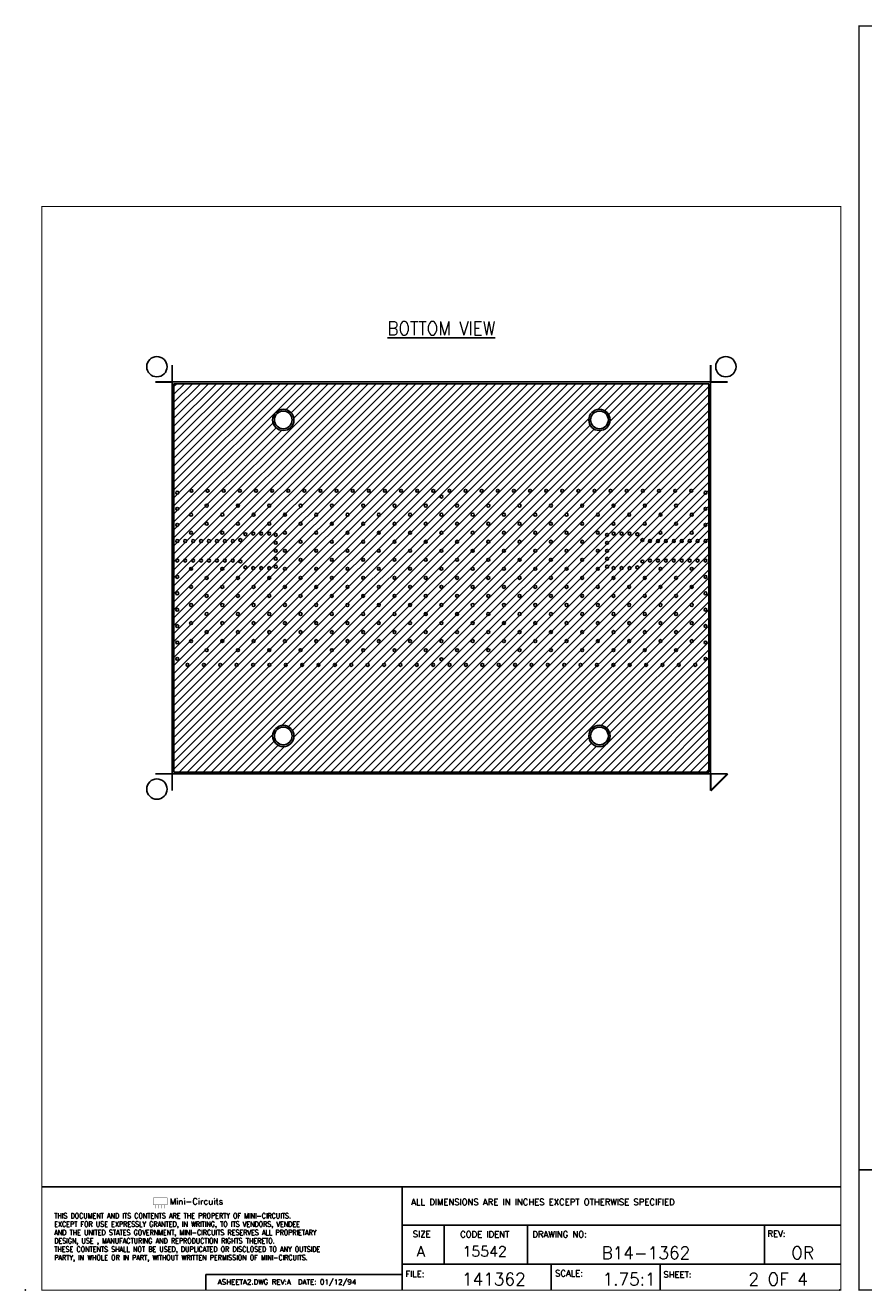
# Model space of a CAD drawing. Header units: inches. Extents: x -0.8 to 18.4, y -2.9 to 4.1.
# Tile 255 of 256: x 3.7 to 8.4, y -2.9 to 4.1. Entities that reach past the tile are written whole.
import ezdxf
from ezdxf.enums import TextEntityAlignment as Align

# ---------------------------------------------------------------- set-up
doc = ezdxf.new("R2010")
doc.units = ezdxf.units.IN
doc.header["$LTSCALE"] = 0.2
doc.header["$MEASUREMENT"] = 0
doc.header["$PDSIZE"] = -1
for name, color, linetype in [('BTM-COP', 4, 'Continuous'), ('CORNER', 7, 'Continuous'), ('NPTH', 5, 'Continuous'), ('PCB-FRAME', 132, 'Continuous'), ('PTH', 6, 'Continuous'), ('TEXT', 7, 'Continuous'), ('TITLE-BLOCK', 7, 'Continuous')]:
    doc.layers.add(name, color=color, linetype=linetype)
doc.layers.add('BTM-COPH', color=4, linetype='Continuous', lineweight=15)
doc.styles.add('ROMAND', font='romand.shx', dxfattribs={"width": 0.9})
doc.styles.add('ROMANT', font='ROMANT.shx')

# ---------------------------------------------------------------- blocks, each defined once
blk = doc.blocks.new('ASHEET2')
at = {"const_width": 0.003}
blk.add_lwpolyline([(1.241, 0.894), (1.241, 0.827), (1.374, 0.827), (1.374, 0.894)], close=True, dxfattribs=at)
for points in [[(1.262, 0.827), (1.262, 0.792)], [(1.292, 0.827), (1.292, 0.792)], [(1.322, 0.827), (1.322, 0.792)], [(1.352, 0.827), (1.352, 0.792)]]:
    blk.add_lwpolyline(points, dxfattribs=at)
at = {"layer": 'TITLE-BLOCK'}
for p, q in [((0.16, 1), (7.9, 1)), ((3.65, 0), (3.65, 1)), ((3.65, 0.63), (7.9, 0.63)), ((4.058, 0.63), (4.058, 0.25)), ((4.865, 0.63), (4.865, 0.25)), ((7.158, 0.63), (7.158, 0.25)), ((7.9, 0.25), (3.65, 0.25)), ((5.094, 0), (5.094, 0.25)), ((6.15, 0), (6.15, 0.25)), ((1.75, 0.151), (3.65, 0.151)), ((1.75, 0), (1.75, 0.151))]:
    blk.add_line(p, q, dxfattribs=at)
at = {"layer": 'TITLE-BLOCK', "const_width": 0.01}
blk.add_lwpolyline([(0.16, 0), (0.16, 10.5), (7.9, 10.5), (7.9, 0)], close=True, dxfattribs=at)
at = {"layer": 'TITLE-BLOCK'}
blk.add_point((0, 0), dxfattribs=at)
at = {"style": 'ROMAND'}
blk.add_text('Mini-Circuits', height=0.06, dxfattribs=at).set_placement((1.399, 0.829))
at = {"style": 'ROMAND', "width": 0.9}
for s, p in [('THIS DOCUMENT AND ITS CONTENTS ARE THE PROPERTY OF MINI-CIRCUITS.', (0.28, 0.695)), ('EXCEPT FOR USE EXPRESSLY GRANTED, IN WRITING, TO ITS VENDORS, VENDEE', (0.28, 0.614)), ('AND THE UNITED STATES GOVERNMENT, MINI-CIRCUITS RESERVES ALL PROPRIETARY', (0.28, 0.533)), ('THESE CONTENTS SHALL NOT BE USED, DUPLICATED OR DISCLOSED TO ANY OUTSIDE', (0.28, 0.371)), ('DESIGN, USE , MANUFACTURING AND REPRODUCTION RIGHTS THERETO.', (0.28, 0.452)), ('PARTY, IN WHOLE OR IN PART, WITHOUT WRITTEN PERMISSION OF MINI-CIRCUITS.', (0.28, 0.29))]:
    blk.add_text(s, height=0.05, dxfattribs=at).set_placement(p)
at = {"layer": 'TITLE-BLOCK'}
for s, height, style, p in [('ALL DIMENSIONS ARE IN INCHES EXCEPT OTHERWISE SPECIFIED', 0.06, 'ROMAND', (3.738, 0.823)), ('SIZE', 0.06, 'ROMAND', (3.753, 0.513)), ('CODE IDENT', 0.06, 'ROMAND', (4.212, 0.51)), ('DRAWING NO:', 0.06, 'ROMAND', (4.911, 0.51)), ('REV:', 0.06, 'ROMAND', (7.188, 0.516)), ('A', 0.1, 'ROMANT', (3.792, 0.325)), ('15542', 0.1, 'ROMANT', (4.235, 0.325)), ('ASHEETA2.DWG REV:A  DATE: 01/12/94', 0.05, 'ROMAND', (1.864, 0.054)), ('FILE:', 0.06, 'ROMAND', (3.681, 0.127)), ('SCALE:', 0.06, 'ROMAND', (5.131, 0.133)), ('SHEET:', 0.06, 'ROMAND', (6.18, 0.121))]:
    blk.add_text(s, height=height, dxfattribs=dict(at, style=style)).set_placement(p)
at = {"layer": 'TITLE-BLOCK', "style": 'ROMANT'}
for tag, p in [('DRAWING_NUMBER', (6.011, 0.361)), ('CURRENT_REVISION', (7.529, 0.361))]:
    blk.add_attdef(tag, text='', height=0.12, dxfattribs=at).set_placement(p, align=Align.MIDDLE)
for tag, p in [('DRAWING_FILE_NAME', (4.538, 0.046)), ('SCALE', (5.848, 0.046)), ('SHEET_NUMBER', (7.292, 0.046))]:
    blk.add_attdef(tag, text='', height=0.12, dxfattribs=at).set_placement(p, align=Align.CENTER)

msp = doc.modelspace()

# ---------------------------------------------------------------- hatches: boundary and pattern name
at = {"layer": 'BTM-COPH'}
h = msp.add_hatch(dxfattribs=at)
h.set_pattern_fill('ANSI31,_O', color=256, scale=0.25)
h.set_pattern_definition([(45, (0, 0), (-0.02209709, 0.02209709), [])])
h.paths.add_polyline_path([(4.53286, 2.16), (4.53286, 0.01), (7.49286, 0.01), (7.49286, 2.16)])
h.paths.add_polyline_path([(5.07886, 1.96, -1), (5.19686, 1.96, -1)], flags=16)
h.paths.add_polyline_path([(5.08886, 1.96, -1), (5.18686, 1.96, -1)], flags=0)
h.paths.add_polyline_path([(6.94686, 1.96, -1), (6.82886, 1.96, -1)], flags=16)
h.paths.add_polyline_path([(6.93686, 1.96, -1), (6.83886, 1.96, -1)], flags=0)
h.paths.add_polyline_path([(5.19686, 0.21, -1), (5.07886, 0.21, -1)], flags=16)
h.paths.add_polyline_path([(5.18686, 0.21, -1), (5.08886, 0.21, -1)], flags=0)
h.paths.add_polyline_path([(6.94686, 0.21, -1), (6.82886, 0.21, -1)], flags=16)
h.paths.add_polyline_path([(6.93686, 0.21, -1), (6.83886, 0.21, -1)], flags=0)

# ---------------------------------------------------------------- linework, layer by layer
at = {"layer": 'BTM-COP'}
msp.add_lwpolyline([(4.53286, 0.01), (7.49286, 0.01), (7.49286, 2.16), (4.53286, 2.16)], close=True, dxfattribs=at)
for centre in [(5.13786, 1.96), (6.88786, 1.96), (5.13786, 0.21), (6.88786, 0.21)]:
    msp.add_circle(centre, 0.059, dxfattribs=at)
at = {"layer": 'CORNER', "const_width": 0.01055}
for points in [[(4.52286, 2.17), (4.52286, 2.26375)], [(7.50286, 2.17), (7.50286, 2.26375)], [(4.42911, 2.17), (4.52286, 2.17)], [(7.59661, 2.17), (7.50286, 2.17)], [(4.42911, 0), (4.52286, 0)], [(4.52286, 0), (4.52286, -0.09375)], [(7.59661, 0), (7.50286, 0)], [(7.50286, 0), (7.50286, -0.09375)], [(7.59661, 0), (7.50286, -0.09375)]]:
    msp.add_lwpolyline(points, dxfattribs=at)
at = {"layer": 'CORNER'}
for centre in [(4.43848, 2.25437), (7.58723, 2.25437), (4.43848, -0.08437)]:
    msp.add_circle(centre, 0.05625, dxfattribs=at)
at = {"layer": 'NPTH'}
for centre in [(5.13786, 1.96), (6.88786, 1.96), (5.13786, 0.21), (6.88786, 0.21)]:
    msp.add_circle(centre, 0.049, dxfattribs=at)
at = {"layer": 'PCB-FRAME'}
msp.add_lwpolyline([(7.50286, 0), (4.52286, 0), (4.52286, 2.17), (7.50286, 2.17)], close=True, dxfattribs=at)
at = {"layer": 'PTH'}
for centre in [(4.55086, 1.5569), (4.62998, 1.567), (4.7192, 1.567), (4.80841, 1.567), (4.89763, 1.567), (4.98685, 1.567), (5.07607, 1.567), (5.16529, 1.567), (5.2545, 1.567), (5.34372, 1.567), (5.43294, 1.567), (5.52216, 1.567), (5.61138, 1.567), (5.70059, 1.567), (5.78981, 1.567), (5.87903, 1.567), (5.96825, 1.567), (6.01286, 1.535), (6.05747, 1.567), (6.14668, 1.567), (6.2359, 1.567), (6.32512, 1.567), (6.41434, 1.567), (6.50356, 1.567), (6.59277, 1.567), (6.68199, 1.567), (6.77121, 1.567), (6.86043, 1.567), (6.94965, 1.567), (7.03886, 1.567), (7.12808, 1.567), (7.2173, 1.567), (7.30652, 1.567), (7.39574, 1.567), (7.47486, 1.5569), (4.55086, 1.46769), (4.71382, 1.485), (4.88702, 1.485), (5.06023, 1.485), (5.23343, 1.485), (5.40664, 1.485), (5.57984, 1.485), (5.75305, 1.485), (5.92625, 1.485), (6.09946, 1.485), (6.27266, 1.485), (6.44587, 1.485), (6.61907, 1.485), (6.79228, 1.485), (6.96549, 1.485), (7.13869, 1.485), (7.3119, 1.485), (7.47486, 1.46769), (4.62722, 1.435), (4.80042, 1.435), (4.97363, 1.435), (5.14683, 1.435), (5.32004, 1.435), (5.49324, 1.435), (5.66645, 1.435), (5.83965, 1.435), (6.01286, 1.435), (6.18606, 1.435), (6.35927, 1.435), (6.53247, 1.435), (6.70568, 1.435), (6.87888, 1.435), (7.05209, 1.435), (7.22529, 1.435), (7.3985, 1.435), (4.55086, 1.37847), (4.62722, 1.335), (4.71382, 1.385), (4.80042, 1.335), (4.88702, 1.385), (4.9283, 1.3268), (4.97171, 1.3305), (5.01564, 1.3305), (5.05957, 1.3305), (5.06023, 1.385), (5.14683, 1.335), (5.23343, 1.385), (5.32004, 1.335), (5.40664, 1.385), (5.49324, 1.335), (5.57984, 1.385), (5.66645, 1.335), (5.75305, 1.385), (5.83965, 1.335), (5.92625, 1.385), (6.01286, 1.335), (6.09946, 1.385), (6.18606, 1.335), (6.27266, 1.385), (6.35927, 1.335), (6.44587, 1.385), (6.53247, 1.335), (6.61907, 1.385), (6.70568, 1.335), (6.79228, 1.385), (6.87888, 1.335), (6.96549, 1.385), (6.96615, 1.3305), (7.01007, 1.3305), (7.054, 1.3305), (7.09742, 1.3268), (7.13869, 1.385), (7.22529, 1.335), (7.3119, 1.385), (7.3985, 1.335), (7.47486, 1.37847), (4.55086, 1.28925), (4.59479, 1.28925), (4.63872, 1.28925), (4.68265, 1.28925), (4.72657, 1.28925), (4.7705, 1.28925), (4.81443, 1.28925), (4.85836, 1.28925), (4.90007, 1.2944), (5.09586, 1.32286), (5.09586, 1.27893), (5.23343, 1.285), (5.40664, 1.285), (5.57984, 1.285), (5.75305, 1.285), (5.92625, 1.285), (6.09946, 1.285), (6.27266, 1.285), (6.44587, 1.285), (6.61907, 1.285), (6.79228, 1.285), (6.92986, 1.32286), (6.92986, 1.27893), (7.12564, 1.2944), (7.16735, 1.28925), (7.21128, 1.28925), (7.25521, 1.28925), (7.29914, 1.28925), (7.34307, 1.28925), (7.387, 1.28925), (7.43093, 1.28925), (7.47486, 1.28925), (5.09586, 1.235), (5.09586, 1.19107), (5.14683, 1.235), (5.23343, 1.185), (5.32004, 1.235), (5.40664, 1.185), (5.49324, 1.235), (5.57984, 1.185), (5.66645, 1.235), (5.75305, 1.185), (5.83965, 1.235), (5.92625, 1.185), (6.01286, 1.235), (6.09946, 1.185), (6.18606, 1.235), (6.27266, 1.185), (6.35927, 1.235), (6.44587, 1.185), (6.53247, 1.235), (6.61907, 1.185), (6.70568, 1.235), (6.79228, 1.185), (6.87888, 1.235), (6.92986, 1.235), (6.92986, 1.19107), (4.55086, 1.18075), (4.59479, 1.18075), (4.62722, 1.135), (4.63872, 1.18075), (4.68265, 1.18075), (4.72657, 1.18075), (4.7705, 1.18075), (4.80042, 1.135), (4.81443, 1.18075), (4.85836, 1.18075), (4.90007, 1.1756), (4.9283, 1.1432), (4.97171, 1.1395), (5.01564, 1.1395), (5.05957, 1.1395), (5.09586, 1.14714), (5.14683, 1.135), (5.32004, 1.135), (5.49324, 1.135), (5.66645, 1.135), (5.83965, 1.135), (6.01286, 1.135), (6.18606, 1.135), (6.35927, 1.135), (6.53247, 1.135), (6.70568, 1.135), (6.87888, 1.135), (6.92986, 1.14714), (6.96615, 1.1395), (7.01007, 1.1395), (7.054, 1.1395), (7.09742, 1.1432), (7.12564, 1.1756), (7.16735, 1.18075), (7.21128, 1.18075), (7.22529, 1.135), (7.25521, 1.18075), (7.29914, 1.18075), (7.34307, 1.18075), (7.387, 1.18075), (7.3985, 1.135), (7.43093, 1.18075), (7.47486, 1.18075), (4.55086, 1.09009), (4.71382, 1.085), (4.88702, 1.085), (5.06023, 1.085), (5.23343, 1.085), (5.40664, 1.085), (5.57984, 1.085), (5.75305, 1.085), (5.92625, 1.085), (6.09946, 1.085), (6.27266, 1.085), (6.44587, 1.085), (6.61907, 1.085), (6.79228, 1.085), (6.96549, 1.085), (7.13869, 1.085), (7.3119, 1.085), (7.47486, 1.09009), (4.55086, 0.99944), (4.62722, 1.035), (4.71382, 0.985), (4.80042, 1.035), (4.88702, 0.985), (4.97363, 1.035), (5.06023, 0.985), (5.14683, 1.035), (5.23343, 0.985), (5.32004, 1.035), (5.40664, 0.985), (5.49324, 1.035), (5.57984, 0.985), (5.66645, 1.035), (5.75305, 0.985), (5.83965, 1.035), (5.92625, 0.985), (6.01286, 1.035), (6.09946, 0.985), (6.18606, 1.035), (6.27266, 0.985), (6.35927, 1.035), (6.44587, 0.985), (6.53247, 1.035), (6.61907, 0.985), (6.70568, 1.035), (6.79228, 0.985), (6.87888, 1.035), (6.96549, 0.985), (7.05209, 1.035), (7.13869, 0.985), (7.22529, 1.035), (7.3119, 0.985), (7.3985, 1.035), (7.47486, 0.99944), (4.55086, 0.90878), (4.62722, 0.935), (4.80042, 0.935), (4.97363, 0.935), (5.14683, 0.935), (5.32004, 0.935), (5.49324, 0.935), (5.66645, 0.935), (5.83965, 0.935), (6.01286, 0.935), (6.18606, 0.935), (6.35927, 0.935), (6.53247, 0.935), (6.70568, 0.935), (6.87888, 0.935), (7.05209, 0.935), (7.22529, 0.935), (7.3985, 0.935), (7.47486, 0.90878), (4.62722, 0.835), (4.71382, 0.885), (4.80042, 0.835), (4.88702, 0.885), (4.97363, 0.835), (5.06023, 0.885), (5.14683, 0.835), (5.23343, 0.885), (5.32004, 0.835), (5.40664, 0.885), (5.49324, 0.835), (5.57984, 0.885), (5.66645, 0.835), (5.75305, 0.885), (5.83965, 0.835), (5.92625, 0.885), (6.01286, 0.835), (6.09946, 0.885), (6.18606, 0.835), (6.27266, 0.885), (6.35927, 0.835), (6.44587, 0.885), (6.53247, 0.835), (6.61907, 0.885), (6.70568, 0.835), (6.79228, 0.885), (6.87888, 0.835), (6.96549, 0.885), (7.05209, 0.835), (7.13869, 0.885), (7.22529, 0.835), (7.3119, 0.885), (7.3985, 0.835), (4.55086, 0.81813), (4.71382, 0.785), (4.88702, 0.785), (5.06023, 0.785), (5.23343, 0.785), (5.40664, 0.785), (5.57984, 0.785), (5.75305, 0.785), (5.92625, 0.785), (6.09946, 0.785), (6.27266, 0.785), (6.44587, 0.785), (6.61907, 0.785), (6.79228, 0.785), (6.96549, 0.785), (7.13869, 0.785), (7.3119, 0.785), (7.47486, 0.81813), (4.55086, 0.72747), (4.62722, 0.735), (4.80042, 0.735), (4.97363, 0.735), (5.14683, 0.735), (5.32004, 0.735), (5.49324, 0.735), (5.66645, 0.735), (5.83965, 0.735), (6.01286, 0.735), (6.18606, 0.735), (6.35927, 0.735), (6.53247, 0.735), (6.70568, 0.735), (6.87888, 0.735), (7.05209, 0.735), (7.22529, 0.735), (7.3985, 0.735), (7.47486, 0.72747), (4.55086, 0.63682), (4.71382, 0.685), (4.88702, 0.685), (5.06023, 0.685), (5.23343, 0.685), (5.40664, 0.685), (5.57984, 0.685), (5.75305, 0.685), (5.92625, 0.685), (6.01286, 0.635), (6.09946, 0.685), (6.27266, 0.685), (6.44587, 0.685), (6.61907, 0.685), (6.79228, 0.685), (6.96549, 0.685), (7.13869, 0.685), (7.3119, 0.685), (7.47486, 0.63682), (4.6077, 0.603), (4.69835, 0.603), (4.78901, 0.603), (4.87966, 0.603), (4.97032, 0.603), (5.06097, 0.603), (5.15163, 0.603), (5.24228, 0.603), (5.33294, 0.603), (5.4236, 0.603), (5.51425, 0.603), (5.60491, 0.603), (5.69556, 0.603), (5.78622, 0.603), (5.87687, 0.603), (5.96753, 0.603), (6.05818, 0.603), (6.14884, 0.603), (6.2395, 0.603), (6.33015, 0.603), (6.42081, 0.603), (6.51146, 0.603), (6.60212, 0.603), (6.69277, 0.603), (6.78343, 0.603), (6.87408, 0.603), (6.96474, 0.603), (7.0554, 0.603), (7.14605, 0.603), (7.23671, 0.603), (7.32736, 0.603), (7.41802, 0.603)]:
    msp.add_circle(centre, 0.008, dxfattribs=at)

# ---------------------------------------------------------------- block references
at = {"layer": 'TITLE-BLOCK'}
for p, xscale, yscale, zscale, values in [((8.21762, -2.85857), 0.666666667, 0.666666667, 0.666666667, {'DRAWING_NUMBER': 'B14-1362', 'DRAWING_FILE_NAME': '141362', 'CURRENT_REVISION': 'OR', 'SCALE': 'NTS', 'SHEET_NUMBER': '3 OF 4'}), ((3.71, -2.85857), 0.5714285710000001, 0.5714285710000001, 0.5714285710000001, {'DRAWING_NUMBER': 'B14-1362', 'DRAWING_FILE_NAME': '141362', 'CURRENT_REVISION': 'OR', 'SCALE': '1.75:1', 'SHEET_NUMBER': '2 OF 4'})]:
    msp.add_blockref('ASHEET2', p, dxfattribs=dict(at, xscale=xscale, yscale=yscale, zscale=zscale)).add_auto_attribs(values)

# ---------------------------------------------------------------- texts
at = {"layer": 'TEXT', "style": 'ROMAND', "width": 0.9}
msp.add_text('%%UBOTTOM VIEW', height=0.075, dxfattribs=at).set_placement((6.01286, 2.46643), align=Align.MIDDLE_CENTER)

doc.saveas('drawing.dxf')
